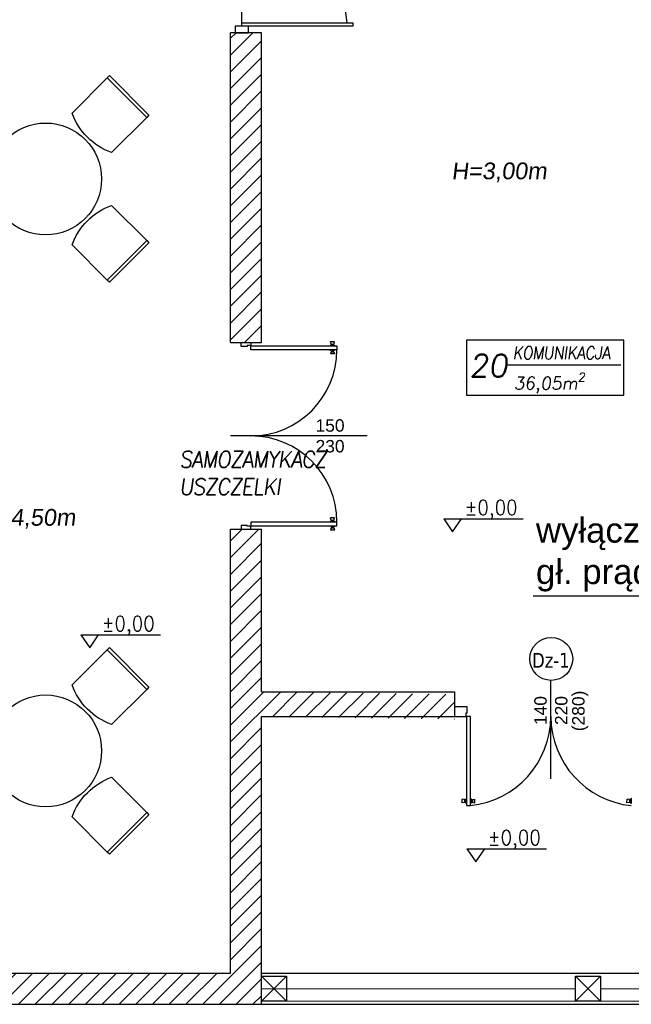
# Model space of a CAD drawing. Header units: millimetres. Extents: x -486876 to 553054, y -140324 to 834178.
# Tile 64 of 155: x -78279 to -73359, y 61495 to 69411. Entities that reach past the tile are written whole.
import ezdxf
from ezdxf.enums import TextEntityAlignment as Align

# ---------------------------------------------------------------- set-up
doc = ezdxf.new("R2010")
doc.units = ezdxf.units.MM
doc.linetypes.add('DASH2', pattern=[0.75, 0.5, -0.25])
for name, color, linetype, lineweight in [('_XREF', 252, 'DASH2', 13), ('XREF$0$okna', 8, 'Continuous', 20), ('XREF$0$ściana nośna', 8, 'Continuous', 30)]:
    doc.layers.add(name, color=color, linetype=linetype, lineweight=lineweight)
for name, color, linetype in [('XREF$0$A-BUD-OP', 8, 'Continuous'), ('XREF$0$DRZWI', 8, 'Continuous'), ('XREF$0$MEBLE', 8, 'Continuous'), ('XREF$0$OPIS', 8, 'Continuous'), ('XREF$0$OPISY', 8, 'Continuous'), ('XREF$0$Ppoż', 20, 'Continuous'), ('XREF$0$WIDOK', 8, 'Continuous'), ('XREF$0$WYMIARY', 9, 'Continuous'), ('XREF$0$WYPEŁNIENIA', 8, 'Continuous')]:
    doc.layers.add(name, color=color, linetype=linetype)
doc.styles.add('XREF$0$APLUS', font='arial.ttf', dxfattribs={"width": 0.6})
doc.styles.add('XREF$0$KOTA', font='SIMPLEX', dxfattribs={"width": 0.9, "height": 25})
doc.styles.add('XREF$0$Standard', font='arial.ttf')
doc.styles.add('XREF$0$Verdana 0.8', font='verdana.ttf', dxfattribs={"width": 0.8})
pattern_1 = [(45, (-52999.899, 13162.694), (-6.7351921, 6.7351921), [])]

# ---------------------------------------------------------------- blocks, each defined once
blk = doc.blocks.new('XREF$0$DOOR_plan_072')
at = {"ltscale": 0.3}
for p, q in [((-0.0416, 0.7788), (-0.0416, 0.8121)), ((-0.0416, 0.8121), (0.0416, 0.8121)), ((0.0083, 0.7788), (-0.0416, 0.7788)), ((0.0416, 0.7871), (0.0083, 0.7871)), ((0.0083, 0.7871), (0.0083, 0.7788)), ((0.0416, 0.8121), (0.0416, 0.7871)), ((0.0416, 0.7497), (0.0416, 0.783)), ((0.0416, 0.783), (0.7901, 0.783)), ((0.7901, 0.783), (0.7901, 0.7497)), ((0.7901, 0.7497), (0.0416, 0.7497)), ((0.0416, -0.7474), (0.0416, -0.7806)), ((0.7901, -0.7474), (0.0416, -0.7474)), ((0.7901, -0.7806), (0.7901, -0.7474)), ((0.0083, -0.7765), (-0.0416, -0.7765)), ((-0.0416, -0.7765), (-0.0416, -0.8098)), ((-0.0416, -0.8098), (0.0416, -0.8098)), ((0.0083, -0.7848), (0.0083, -0.7765)), ((0.0416, -0.7848), (0.0083, -0.7848)), ((0.0416, -0.7806), (0.7901, -0.7806)), ((0.0416, -0.8098), (0.0416, -0.7848))]:
    blk.add_line(p, q, dxfattribs=at)
for p, q in [((0.7297, 0.7841), (0.7396, 0.7894)), ((0.7297, 0.7841), (0.7733, 0.7844)), ((0.7297, 0.7828), (0.7297, 0.7841)), ((0.7678, 0.8194), (0.7347, 0.8192)), ((0.7388, 0.7994), (0.7347, 0.8192)), ((0.7441, 0.7994), (0.7388, 0.7994)), ((0.7422, 0.7928), (0.7395, 0.7927)), ((0.7396, 0.7894), (0.7395, 0.7927)), ((0.7396, 0.7894), (0.7634, 0.7896)), ((0.7422, 0.7928), (0.7422, 0.7961)), ((0.7441, 0.7961), (0.7422, 0.7961)), ((0.7422, 0.7928), (0.7607, 0.7929)), ((0.7441, 0.7994), (0.7587, 0.7995)), ((0.7441, 0.7961), (0.7441, 0.7994)), ((0.7441, 0.7961), (0.7587, 0.7962)), ((0.7587, 0.7995), (0.764, 0.7995)), ((0.7587, 0.7962), (0.7587, 0.7995)), ((0.7587, 0.7962), (0.7607, 0.7962)), ((0.7607, 0.7929), (0.7607, 0.7962)), ((0.7607, 0.7929), (0.7634, 0.7929)), ((0.7634, 0.7896), (0.7634, 0.7929)), ((0.7733, 0.7844), (0.7634, 0.7896)), ((0.764, 0.7995), (0.7678, 0.8194)), ((0.7733, 0.783), (0.7733, 0.7844)), ((0.7297, 0.7499), (0.7297, 0.7486)), ((0.7297, 0.7486), (0.7733, 0.7483)), ((0.7297, 0.7486), (0.7396, 0.7432)), ((0.7388, 0.7333), (0.7347, 0.7135)), ((0.7678, 0.7133), (0.7347, 0.7135)), ((0.7441, 0.7333), (0.7388, 0.7333)), ((0.7396, 0.7432), (0.7395, 0.7399)), ((0.7422, 0.7399), (0.7395, 0.7399)), ((0.7396, 0.7432), (0.7634, 0.7431)), ((0.7422, 0.7399), (0.7607, 0.7398)), ((0.7422, 0.7399), (0.7422, 0.7366)), ((0.7441, 0.7366), (0.7422, 0.7366)), ((0.7441, 0.7366), (0.7587, 0.7365)), ((0.7441, 0.7366), (0.7441, 0.7333)), ((0.7441, 0.7333), (0.7587, 0.7332)), ((0.7587, 0.7365), (0.7587, 0.7332)), ((0.7587, 0.7365), (0.7607, 0.7365)), ((0.7587, 0.7332), (0.764, 0.7331)), ((0.7607, 0.7398), (0.7634, 0.7398)), ((0.7607, 0.7398), (0.7607, 0.7365)), ((0.7733, 0.7483), (0.7634, 0.7431)), ((0.7634, 0.7431), (0.7634, 0.7398)), ((0.764, 0.7331), (0.7678, 0.7133)), ((0.7733, 0.7496), (0.7733, 0.7483)), ((0.7297, -0.7463), (0.7396, -0.7409)), ((0.7297, -0.7463), (0.7733, -0.746)), ((0.7297, -0.7476), (0.7297, -0.7463)), ((0.7678, -0.7109), (0.7347, -0.7112)), ((0.7388, -0.731), (0.7347, -0.7112)), ((0.7441, -0.731), (0.7388, -0.731)), ((0.7396, -0.7409), (0.7395, -0.7376)), ((0.7422, -0.7376), (0.7395, -0.7376)), ((0.7396, -0.7409), (0.7634, -0.7407)), ((0.7422, -0.7376), (0.7422, -0.7343)), ((0.7441, -0.7343), (0.7422, -0.7343)), ((0.7422, -0.7376), (0.7607, -0.7375)), ((0.7441, -0.731), (0.7587, -0.7309)), ((0.7441, -0.7343), (0.7441, -0.731)), ((0.7441, -0.7343), (0.7587, -0.7342)), ((0.7587, -0.7309), (0.764, -0.7308)), ((0.7587, -0.7342), (0.7587, -0.7309)), ((0.7587, -0.7342), (0.7607, -0.7341)), ((0.7607, -0.7375), (0.7607, -0.7341)), ((0.7607, -0.7375), (0.7634, -0.7374)), ((0.7634, -0.7407), (0.7634, -0.7374)), ((0.7733, -0.746), (0.7634, -0.7407)), ((0.764, -0.7308), (0.7678, -0.7109)), ((0.7733, -0.7473), (0.7733, -0.746)), ((0.7297, -0.7804), (0.7297, -0.7818)), ((0.7297, -0.7818), (0.7733, -0.7821)), ((0.7297, -0.7818), (0.7396, -0.7871)), ((0.7388, -0.797), (0.7347, -0.8169)), ((0.7678, -0.8171), (0.7347, -0.8169)), ((0.7441, -0.7971), (0.7388, -0.797)), ((0.7396, -0.7871), (0.7395, -0.7904)), ((0.7422, -0.7904), (0.7395, -0.7904)), ((0.7396, -0.7871), (0.7634, -0.7873)), ((0.7422, -0.7904), (0.7607, -0.7906)), ((0.7422, -0.7904), (0.7422, -0.7938)), ((0.7441, -0.7938), (0.7422, -0.7938)), ((0.7441, -0.7938), (0.7587, -0.7939)), ((0.7441, -0.7938), (0.7441, -0.7971)), ((0.7441, -0.7971), (0.7587, -0.7972)), ((0.7587, -0.7939), (0.7587, -0.7972)), ((0.7587, -0.7939), (0.7607, -0.7939)), ((0.7587, -0.7972), (0.764, -0.7972)), ((0.7607, -0.7906), (0.7634, -0.7906)), ((0.7607, -0.7906), (0.7607, -0.7939)), ((0.7733, -0.7821), (0.7634, -0.7873)), ((0.7634, -0.7873), (0.7634, -0.7906)), ((0.764, -0.7972), (0.7678, -0.8171)), ((0.7733, -0.7807), (0.7733, -0.7821))]:
    blk.add_line(p, q)
for centre, start, end in [((0.0416, 0.7497), 270, 0), ((0.0416, -0.7474), 0, 90)]:
    blk.add_arc(centre, 0.7485, start, end, dxfattribs=at)
blk = doc.blocks.new('XREF$0$KOTA_R3')
at = {"layer": 'XREF$0$A-BUD-OP'}
blk.add_line((-279.4, -2136.8), (-172.7, -2136.8), dxfattribs=at)
blk.add_lwpolyline([(-279.4, -2136.8), (-267.5, -2154.3), (-255.5, -2136.8)], dxfattribs=at)
at = {"layer": 'XREF$0$A-BUD-OP', "style": 'XREF$0$KOTA', "width": 0.9}
for p, height in [((-251.3, -2131.6), 20), ((-251.3, -2153.3), 14)]:
    blk.add_attdef('KOTA', p, '', height=height, dxfattribs=at)
blk = doc.blocks.new('XREF')
at = {"layer": 'XREF$0$WYPEŁNIENIA'}
h = blk.add_hatch(dxfattribs=at)
h.set_pattern_fill('ANSI31', color=256, scale=3)
h.set_pattern_definition(pattern_1)
h.paths.add_polyline_path([(3556.78, 10801.78), (3507.62, 10801.78), (3507.62, 10786.78), (3556.78, 10786.78)])
h.paths.add_polyline_path([(3580.36, 10801.78), (3556.78, 10801.78), (3556.78, 10786.78), (3580.36, 10786.78)])
h.paths.add_polyline_path([(3900.02, 10651.78), (3796.56, 10651.78), (3796.56, 10666.78), (3766.56, 10666.78), (3766.56, 10651.78), (3724.56, 10651.78), (3724.56, 10611.78), (3766.56, 10611.78), (3766.56, 10496.78), (3709.56, 10496.78), (3709.56, 10471.78), (3766.56, 10471.78), (3766.56, 10606.94), (3796.56, 10606.94), (3796.56, 10466.78), (3796.56, 10476.78), (3796.56, 10476.78), (3796.56, 10611.78), (3900.02, 10611.78)])
h.paths.add_polyline_path([(3599.56, 10496.78), (3514.68, 10496.78), (3514.68, 10471.78), (3551.56, 10471.78), (3551.56, 10024.04), (3539.56, 10024.04), (3539.56, 9984.04), (3566.56, 9984.04), (3566.56, 10471.78), (3599.56, 10471.78)])
h.paths.add_polyline_path([(4136.56, 9911.78), (4126.56, 9911.78), (4126.56, 9971.94), (4126.56, 10361.95), (4096.56, 10361.95), (4096.56, 10346.78), (4096.56, 10131.78), (3896.56, 10131.78), (3896.56, 10170.11), (3796.56, 10170.11), (3796.56, 10176.78), (3766.56, 10176.78), (3766.56, 10058.38), (3796.56, 10058.38), (3796.56, 10096.78), (3886.56, 10096.78), (3886.56, 10106.78), (4096.56, 10106.78), (4096.56, 9971.94), (4096.56, 9911.78), (3771.56, 9911.78), (3771.56, 9779.12), (3796.56, 9779.12), (3796.56, 9816.78), (3886.56, 9816.78), (3886.56, 9881.78), (4016.56, 9881.78), (4016.56, 9851.78), (4061.56, 9851.78), (4061.56, 9881.78), (4136.56, 9881.78)])
h.paths.add_polyline_path([(3817.24, 9855.2), (3831.24, 9855.2), (3831.24, 9841.2), (3817.24, 9841.2)], flags=16)
h.paths.add_polyline_path([(3840.64, 9855.2), (3854.64, 9855.2), (3854.64, 9841.2), (3840.64, 9841.2)], flags=16)
h.paths.add_polyline_path([(3817.24, 10127.11), (3817.24, 10141.11), (3831.24, 10141.11), (3831.24, 10127.11)], flags=16)
edge = h.paths.add_edge_path(flags=0)
edge.add_arc((3824.24, 10134.11), 7, 0, 360)
h.paths.add_polyline_path([(3840.64, 10127.11), (3840.64, 10141.11), (3854.64, 10141.11), (3854.64, 10127.11)], flags=16)
h.paths.add_polyline_path([(3817.24, 10147.81), (3817.24, 10161.81), (3831.24, 10161.81), (3831.24, 10147.81)], flags=16)
h.paths.add_polyline_path([(3840.64, 10147.81), (3840.64, 10161.81), (3854.64, 10161.81), (3854.64, 10147.81)], flags=16)
h.paths.add_polyline_path([(3802.73, 10317.13), (3796.56, 10317.13), (3796.56, 10305.13), (3803.04, 10305.13)], flags=17)
h.paths.add_polyline_path([(3802.12, 10317.13), (3800.7, 10317.13), (3802.73, 10305.13), (3802.73, 10315.74)], flags=16)
h = blk.add_hatch(dxfattribs=at)
h.set_pattern_fill('ANSI31', color=256, scale=3)
h.set_pattern_definition(pattern_1)
h.paths.add_polyline_path([(2558.56, 10304.91), (2546.56, 10304.91), (2546.56, 10206.27), (2556.56, 10206.27), (2558.56, 10206.27)])
h.paths.add_polyline_path([(2558.56, 10106.27), (2546.56, 10106.27), (2546.56, 10024.04), (2558.56, 10024.04)])
h.paths.add_polyline_path([(2161.56, 9779.12), (2121.56, 9779.12), (2121.56, 9694.37), (2161.56, 9694.37)])
h.paths.add_polyline_path([(2161.56, 9424.37), (2121.56, 9424.37), (2121.56, 9247.17), (1876.56, 9247.17), (1846.56, 9247.17), (1846.56, 9224.37), (2134.58, 9224.37), (2134.58, 9090.15), (2519.93, 9090.15), (2519.93, 9115.15), (2161.56, 9115.15)])
h.paths.add_polyline_path([(1876.56, 9441.47), (1846.56, 9441.47), (1846.56, 9404.47), (1876.56, 9404.47)])
h.paths.add_polyline_path([(1876.56, 9715.37), (1846.56, 9715.37), (1846.56, 9678.37), (1876.56, 9678.37)])
h.paths.add_polyline_path([(2699.1, 9115.15), (2648.93, 9115.15), (2648.93, 9090.15), (2699.1, 9090.15)])
h.paths.add_polyline_path([(2878.28, 9115.15), (2833.43, 9115.15), (2833.43, 9090.15), (2878.28, 9090.15)])
h.paths.add_polyline_path([(3386.56, 9321.43), (3541.76, 9319.38), (3541.76, 9339.38), (3386.56, 9341.43), (3386.56, 9472.15), (3361.56, 9472.15), (3361.56, 9115.15), (3007.28, 9115.15), (3007.28, 9090.15), (3386.56, 9090.15)])
h.paths.add_polyline_path([(3386.56, 9779.12), (3361.56, 9779.12), (3361.56, 9622.15), (3386.56, 9622.15)])
h.paths.add_polyline_path([(3386.56, 9871.31), (3361.56, 9871.31), (3361.56, 9779.12), (3386.56, 9779.12)])
h.paths.add_polyline_path([(3409.56, 10024.04), (3386.56, 10024.04), (3386.56, 10471.78), (3409.68, 10471.78), (3409.68, 10496.78), (3386.56, 10496.78), (3386.56, 10611.78), (3447.56, 10611.78), (3447.56, 10651.78), (3326.56, 10651.78), (3326.56, 10611.78), (3361.56, 10611.78), (3361.56, 10024.04), (3167, 10024.04), (3167, 9984.04), (3361.56, 9984.04), (3361.56, 9971.31), (3386.56, 9971.31), (3386.56, 9984.04), (3409.56, 9984.04)])
h.paths.add_polyline_path([(3221.56, 10651.78), (3201.56, 10651.78), (3201.56, 10666.78), (3176.56, 10666.78), (3176.56, 10322.95), (3201.56, 10322.95), (3201.56, 10611.78), (3221.56, 10611.78)])
h.paths.add_polyline_path([(2666.56, 10481.33), (2666.56, 10497.95), (2646.56, 10497.95), (2646.56, 10392.95), (2666.56, 10392.95)])
h.paths.add_polyline_path([(2833.43, 10649.37), (2666.56, 10649.37), (2666.56, 10637.37), (2833.43, 10637.37)])
h.paths.add_polyline_path([(2896.56, 10649.37), (2833.56, 10649.37), (2833.56, 10589.37), (2896.56, 10589.37)])
h.paths.add_polyline_path([(2896.56, 10649.37), (2884.56, 10649.37)])
h.paths.add_polyline_path([(3055.46, 10649.37), (2896.56, 10649.37), (2896.56, 10637.37), (3055.46, 10637.37)])
h.paths.add_polyline_path([(3033.87, 10637.37), (3021.87, 10637.37), (3021.87, 10496.71), (3033.87, 10496.71)])
h.paths.add_polyline_path([(3176.56, 10649.37), (3155.46, 10649.37), (3155.46, 10637.37), (3176.56, 10637.37)])
h.paths.add_polyline_path([(2806.56, 10316.91), (2666.56, 10316.91), (2666.56, 10304.91), (2794.56, 10304.91), (2794.56, 10223.94), (2806.56, 10223.94)])
at = {"layer": 'XREF$0$DRZWI'}
for p, q in [((3370.67, 9877.93), (3370.67, 9966.01)), ((3471.43, 9547.15), (3361.54, 9547.15)), ((3619.3, 9271.39), (3619.3, 9350.59)), ((3551.83, 9329.38), (3541.76, 9329.38)), ((3551.83, 9324.61), (3551.83, 9329.38)), ((3541.76, 9321.43), (3551.03, 9321.43)), ((3551.03, 9321.43), (3551.03, 9324.61)), ((3551.03, 9324.61), (3551.83, 9324.61)), ((3554.61, 9321.43), (3551.43, 9321.43)), ((3551.43, 9321.43), (3551.43, 9249.9)), ((3554.61, 9249.9), (3554.61, 9321.43)), ((3547.95, 9252.03), (3547.97, 9255.19)), ((3549.86, 9254.8), (3547.97, 9255.19)), ((3549.86, 9254.29), (3549.85, 9252.9)), ((3549.86, 9254.29), (3549.86, 9254.8)), ((3550.17, 9254.29), (3549.86, 9254.29)), ((3550.17, 9254.29), (3550.18, 9254.48)), ((3550.17, 9254.29), (3550.17, 9252.9)), ((3550.49, 9254.48), (3550.18, 9254.48)), ((3550.49, 9254.48), (3550.48, 9252.71)), ((3550.81, 9254.73), (3550.49, 9254.73)), ((3550.49, 9254.48), (3550.49, 9254.73)), ((3550.81, 9254.73), (3550.79, 9252.45)), ((3551.32, 9255.67), (3550.81, 9254.73)), ((3551.32, 9255.67), (3551.29, 9251.5)), ((3551.45, 9255.67), (3551.32, 9255.67)), ((3554.59, 9255.67), (3554.71, 9255.67)), ((3554.71, 9255.67), (3554.74, 9251.5)), ((3554.71, 9255.67), (3555.23, 9254.73)), ((3555.23, 9254.73), (3555.24, 9252.45)), ((3555.23, 9254.73), (3555.54, 9254.73)), ((3555.54, 9254.48), (3555.54, 9254.73)), ((3555.54, 9254.48), (3555.56, 9252.71)), ((3555.54, 9254.48), (3555.86, 9254.48)), ((3555.86, 9254.29), (3555.86, 9254.48)), ((3555.86, 9254.29), (3555.87, 9252.9)), ((3555.86, 9254.29), (3556.18, 9254.29)), ((3556.17, 9254.8), (3558.07, 9255.19)), ((3556.18, 9254.29), (3556.17, 9254.8)), ((3556.18, 9254.29), (3556.19, 9252.9)), ((3558.09, 9252.03), (3558.07, 9255.19)), ((3680.5, 9252.03), (3680.52, 9255.19)), ((3682.42, 9254.8), (3680.52, 9255.19)), ((3682.41, 9254.29), (3682.4, 9252.9)), ((3682.41, 9254.29), (3682.42, 9254.8)), ((3682.73, 9254.29), (3682.41, 9254.29)), ((3682.73, 9254.29), (3682.72, 9252.9)), ((3683.05, 9254.48), (3682.73, 9254.48)), ((3682.73, 9254.29), (3682.73, 9254.48)), ((3683.05, 9254.48), (3683.04, 9252.71)), ((3683.37, 9254.73), (3683.05, 9254.73)), ((3683.05, 9254.48), (3683.05, 9254.73)), ((3683.37, 9254.73), (3683.35, 9252.45)), ((3683.88, 9255.67), (3683.37, 9254.73)), ((3683.88, 9255.67), (3683.85, 9251.5)), ((3684, 9255.67), (3683.88, 9255.67)), ((3549.85, 9252.4), (3547.95, 9252.03)), ((3549.85, 9252.9), (3549.85, 9252.4)), ((3550.17, 9252.9), (3549.85, 9252.9)), ((3550.17, 9252.9), (3550.16, 9252.71)), ((3550.48, 9252.71), (3550.16, 9252.71)), ((3550.48, 9252.71), (3550.48, 9252.45)), ((3550.79, 9252.45), (3550.48, 9252.45)), ((3551.29, 9251.5), (3550.79, 9252.45)), ((3551.42, 9251.5), (3551.29, 9251.5)), ((3551.43, 9249.9), (3554.61, 9249.9)), ((3554.62, 9251.5), (3554.74, 9251.5)), ((3554.74, 9251.5), (3555.24, 9252.45)), ((3555.24, 9252.45), (3555.56, 9252.45)), ((3555.56, 9252.71), (3555.56, 9252.45)), ((3555.56, 9252.71), (3555.87, 9252.71)), ((3555.87, 9252.9), (3556.19, 9252.9)), ((3555.87, 9252.9), (3555.87, 9252.71)), ((3556.19, 9252.9), (3556.19, 9252.4)), ((3556.19, 9252.4), (3558.09, 9252.03)), ((3682.4, 9252.4), (3680.5, 9252.03)), ((3682.4, 9252.9), (3682.4, 9252.4)), ((3682.72, 9252.9), (3682.4, 9252.9)), ((3682.72, 9252.9), (3682.72, 9252.71)), ((3683.04, 9252.71), (3682.72, 9252.71)), ((3683.04, 9252.71), (3683.03, 9252.45)), ((3683.35, 9252.45), (3683.03, 9252.45)), ((3683.85, 9251.5), (3683.35, 9252.45)), ((3683.98, 9251.5), (3683.85, 9251.5))]:
    blk.add_line(p, q, dxfattribs=at)
blk.add_lwpolyline([(3370.67, 9876.6), (3370.67, 9879.25), (3460.05, 9879.25), (3460.05, 9876.6), (3375.97, 9876.6), (3365.38, 9876.6), (3365.38, 9871.31), (3375.97, 9871.31), (3375.97, 9876.6)], dxfattribs=at)
for centre, radius, start, end in [((3363.2, 9871.21), 92.46, 4.98795, 85.36464), ((3547.04, 9321.72), 72.22, 276.01366, 359.77735), ((3691.46, 9321.71), 72.2, 180.21736, 264.05834)]:
    blk.add_arc(centre, radius, start, end, dxfattribs=at)
at = {"layer": 'XREF$0$MEBLE'}
for points in [[(3265.88, 9774.92, -0.222222), (3234.06, 9806.74), (3262.34, 9835.03), (3264.11, 9836.79), (3295.93, 9804.97), (3294.16, 9803.21)], [(3234.06, 9700.67, -0.222222), (3265.88, 9732.49), (3294.16, 9704.21), (3295.93, 9702.44), (3264.11, 9670.62), (3262.34, 9672.39)], [(3265.88, 9315.1, -0.222222), (3234.06, 9346.92), (3262.34, 9375.2), (3264.11, 9376.97), (3295.93, 9345.15), (3294.16, 9343.38)], [(3234.06, 9240.85, -0.222222), (3265.88, 9272.67), (3294.16, 9244.39), (3295.93, 9242.62), (3264.11, 9210.8), (3262.34, 9212.57)]]:
    blk.add_lwpolyline(points, format="xyb", close=True, dxfattribs=at)
for points in [[(3262.34, 9835.03), (3294.16, 9803.21)], [(3294.16, 9704.21), (3262.34, 9672.39)], [(3262.34, 9375.2), (3294.16, 9343.38)], [(3294.16, 9244.39), (3262.34, 9212.57)]]:
    blk.add_lwpolyline(points, dxfattribs=at)
for centre in [(3212.84, 9753.71), (3212.84, 9293.88)]:
    blk.add_circle(centre, 45, dxfattribs=at)
at = {"layer": 'XREF$0$okna'}
for p, q in [((3639.06, 9102.7), (3386.56, 9102.7)), ((3659.06, 9102.7), (3891.56, 9102.7)), ((3639.06, 9092.7), (3386.56, 9092.7)), ((3659.06, 9092.7), (3891.56, 9092.7))]:
    blk.add_line(p, q, dxfattribs=at)
at = {"layer": 'XREF$0$OPIS'}
blk.add_line((3583.69, 9604.26), (3675.59, 9604.26), dxfattribs=at)
blk.add_lwpolyline([(3677.89, 9624.18), (3551.47, 9624.18), (3551.47, 9580.01), (3677.89, 9580.01)], close=True, dxfattribs=at)
at = {"layer": 'XREF$0$Ppoż'}
blk.add_circle((3619.53, 9367.87), 17.28, dxfattribs=at)
at = {"layer": 'XREF$0$WIDOK'}
for p, q in [((3386.56, 9092.7), (3406.56, 9112.7)), ((3406.56, 9092.7), (3386.56, 9112.7)), ((3639.06, 9092.7), (3659.06, 9112.7)), ((3659.06, 9092.7), (3639.06, 9112.7))]:
    blk.add_line(p, q, dxfattribs=at)
for points in [[(3386.56, 9112.7), (3406.56, 9112.7), (3406.56, 9092.7), (3386.56, 9092.7)], [(3639.06, 9112.7), (3659.06, 9112.7), (3659.06, 9092.7), (3639.06, 9092.7)]]:
    blk.add_lwpolyline(points, close=True, dxfattribs=at)
at = {"layer": 'XREF$0$WYMIARY'}
blk.add_line((3605.04, 9418.47), (3723.87, 9418.47), dxfattribs=at)
at = {"layer": 'XREF$0$ściana nośna'}
for p, q in [((3361.56, 9622.15), (3361.56, 9871.31)), ((3386.56, 9871.31), (3361.56, 9871.31)), ((3386.56, 9622.15), (3386.56, 9871.31)), ((3361.56, 9622.15), (3386.56, 9622.15)), ((3361.56, 9472.15), (3386.56, 9472.15)), ((3361.56, 9115.15), (3361.56, 9472.15)), ((3386.56, 9341.43), (3386.56, 9472.15)), ((3386.56, 9341.43), (3541.76, 9341.43)), ((3541.76, 9341.43), (3541.76, 9321.43)), ((3386.56, 9321.43), (3541.76, 9321.43)), ((3386.56, 9090.15), (3386.56, 9321.43)), ((3007.28, 9115.15), (3361.56, 9115.15)), ((3386.56, 9115.15), (3911.56, 9115.15)), ((3007.28, 9090.15), (3911.56, 9090.15))]:
    blk.add_line(p, q, dxfattribs=at)
at = {"layer": 'XREF$0$DRZWI', "xscale": 92.4881079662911, "yscale": 92.4881079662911, "zscale": 92.4881079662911}
blk.add_blockref('XREF$0$DOOR_plan_072', (3374.06, 9547.04), dxfattribs=at)
at = {"layer": 'XREF$0$OPISY'}
ref = blk.add_blockref('XREF$0$KOTA_R3', (3700.72, 10762.55), dxfattribs=dict(at, xscale=0.6000000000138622, yscale=0.6000000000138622, zscale=0.6000000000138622))
ref.add_attrib('KOTA', '%%p0,00', (3549.94, 9483.58), dxfattribs={"layer": 'XREF$0$A-BUD-OP', "height": 12, "rotation": 0.00032, "style": 'XREF$0$KOTA', "width": 0.9})
ref = blk.add_blockref('XREF$0$KOTA_R3', (3408.78, 10669.24), dxfattribs=dict(at, xscale=0.6000000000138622, yscale=0.6000000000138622, zscale=0.6000000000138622))
ref.add_attrib('KOTA', '%%p0,00', (3258, 9390.27), dxfattribs={"layer": 'XREF$0$A-BUD-OP', "height": 12, "rotation": 0.00032, "style": 'XREF$0$KOTA', "width": 0.9})
ref = blk.add_blockref('XREF$0$KOTA_R3', (3719.4, 10497.17), dxfattribs=dict(at, xscale=0.6000000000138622, yscale=0.6000000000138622, zscale=0.6000000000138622))
ref.add_attrib('KOTA', '%%p0,00', (3568.62, 9218.2), dxfattribs={"layer": 'XREF$0$A-BUD-OP', "height": 12, "rotation": 0.00032, "style": 'XREF$0$KOTA', "width": 0.9})
at = {"style": 'XREF$0$APLUS'}
blk.add_attdef('165', text='', height=12.94, rotation=90, dxfattribs=at).set_placement((5850.28, 4086.91), align=Align.TOP_CENTER)
blk.add_attdef('70', text='', height=12.94, rotation=90, dxfattribs=at).set_placement((5846.74, 4087.03), align=Align.BOTTOM_CENTER)
at = {"layer": 'XREF$0$DRZWI', "insert": (3429.99, 9560.54), "char_height": 10, "attachment_point": 1, "style": 'XREF$0$Standard'}
blk.add_mtext_dynamic_manual_height_columns('150\\P230', width=34.6776, gutter_width=12.5, heights=[0], dxfattribs=at)
at = {"layer": 'XREF$0$DRZWI', "char_height": 10, "attachment_point": 1, "rotation": 90, "style": 'XREF$0$Standard'}
for s, insert in [('140\\P220', (3605.91, 9314.68)), ('(280)', (3636.36, 9309.72))]:
    blk.add_mtext_dynamic_manual_height_columns(s, width=34.6776, gutter_width=12.5, heights=[0], dxfattribs=dict(at, insert=insert))
at = {"layer": 'XREF$0$DRZWI', "style": 'XREF$0$APLUS'}
for tag, height, p in [('90', 10.59, (3968.05, 17970.78)), ('90', 10.59, (4273.69, 17907.63)), ('90', 10.59, (4647.11, 17907.63)), ('90', 10.59, (4995.74, 17907.63)), ('90', 10.59, (5345.01, 17907.63)), ('90', 8.24, (3625.86, 17450.53)), ('90', 8.24, (4282.58, 17436.64)), ('90', 8.24, (4577.82, 17436.64)), ('90', 8.24, (5003.12, 17436.64)), ('90', 8.24, (5300.95, 17436.64)), ('90', 8.24, (5625.63, 17350.96)), ('110', 12.94, (3772.73, 10725.01)), ('100', 12.94, (3763.85, 10003.38)), ('90', 10.59, (3383.41, 9921.97)), ('83', 10.59, (4118.73, 4184.03))]:
    blk.add_attdef(tag, text='', height=height, dxfattribs=at).set_placement(p, align=Align.BOTTOM_CENTER)
for tag, height, p in [('200', 10.59, (3967.95, 17967.89)), ('200', 10.59, (4273.59, 17904.74)), ('200', 10.59, (4647.01, 17904.74)), ('200', 10.59, (4995.64, 17904.74)), ('200', 10.59, (5344.91, 17904.74)), ('200', 8.24, (3625.86, 17448.28)), ('200', 8.24, (4282.58, 17434.39)), ('200', 8.24, (4577.82, 17434.39)), ('200', 8.24, (5003.12, 17434.39)), ('200', 8.24, (5300.95, 17434.39)), ('200', 8.24, (5625.63, 17348.71)), ('210', 12.94, (3772.6, 10721.48)), ('200', 12.94, (3763.85, 9999.84)), ('200', 10.59, (3383.31, 9919.08)), ('178', 10.59, (4118.62, 4181.14))]:
    blk.add_attdef(tag, text='', height=height, dxfattribs=at).set_placement(p, align=Align.TOP_CENTER)
for tag, height, p in [('205', 10.59, (4204.92, 17787.31)), ('210', 10.59, (5722.65, 17787.31)), ('210', 12.94, (4044.07, 17776.19)), ('210', 12.94, (4602.86, 17776.83)), ('210', 12.94, (4951.5, 17776.83)), ('210', 12.94, (5300.98, 17776.83)), ('210', 12.94, (3579.16, 17557.04)), ('210', 12.94, (3935.88, 17557.04)), ('210', 12.94, (4219.13, 17557.04)), ('210', 12.94, (4633.7, 17557.04)), ('210', 12.94, (4958.43, 17557.04)), ('210', 12.94, (5356.84, 17557.04)), ('210', 12.94, (5615.9, 17557.04)), ('200', 11.76, (4716.1, 10187.15)), ('200', 11.76, (4936.97, 10128.95)), ('200', 11.76, (5363.02, 10117.1)), ('210', 13.53, (3475.75, 9987.9)), ('170', 11.76, (4209.38, 4035.73))]:
    blk.add_attdef(tag, text='', height=height, rotation=90, dxfattribs=at).set_placement(p, align=Align.TOP_CENTER)
for tag, height, p in [('100', 10.59, (5719.75, 17787.41)), ('100', 12.94, (4040.53, 17776.32)), ('96', 10.59, (4202.03, 17787.41)), ('100', 12.94, (4599.33, 17776.96)), ('100', 12.94, (4947.96, 17776.96)), ('100', 12.94, (5297.45, 17776.96)), ('100', 12.94, (3575.63, 17557.16)), ('100', 12.94, (3932.34, 17557.16)), ('100', 12.94, (4215.59, 17557.16)), ('100', 12.94, (4630.17, 17557.16)), ('100', 12.94, (4954.89, 17557.16)), ('100', 12.94, (5353.3, 17557.16)), ('100', 12.94, (5612.36, 17557.16)), ('90', 11.76, (4712.89, 10187.26)), ('90', 11.76, (4933.75, 10129.07)), ('90', 11.76, (5359.81, 10117.21)), ('120', 13.53, (3472.06, 9987.9)), ('90', 11.76, (4206.17, 4035.84))]:
    blk.add_attdef(tag, text='', height=height, rotation=90, dxfattribs=at).set_placement(p, align=Align.BOTTOM_CENTER)
at = {"layer": 'XREF$0$OPIS', "ltscale": 1.2, "char_height": 13.44, "width": 367.7213, "attachment_point": 1, "style": 'XREF$0$Standard'}
for s, insert in [('{\\Q7;H=3,00m}', (3539.3, 9766.92)), ('{\\Q7;H=4,50m}', (3160.17, 9488.38))]:
    blk.add_mtext(s, dxfattribs=dict(at, insert=insert))
at = {"layer": 'XREF$0$OPIS', "attachment_point": 1, "style": 'XREF$0$Standard'}
for s, width, gutter_width, insert, char_height in [('\\A1;{\\Fromans|c238;\\Q8;\\W0.9;\\T0.95;KOMUNIKACJA}', 79.0239, 1, (3588.56, 9618.89), 10), ('\\A1;{\\Fromans|c238;\\Q8;20}', 79.0239, 1, (3553.68, 9612.64), 18), ('\\A1;{\\Fromans|c238;\\Q8;36,05m\\H0.7x;\\S2^ ;}', 79.0239, 1, (3589.48, 9597.94), 10), ('wyłącznik \\Pgł. prądu', 198.0129, 12.5, (3607.28, 9481.36), 20)]:
    blk.add_mtext_dynamic_manual_height_columns(s, width=width, gutter_width=gutter_width, heights=[0], dxfattribs=dict(at, insert=insert, char_height=char_height))
at = {"layer": 'XREF$0$Ppoż', "style": 'XREF$0$Verdana 0.8', "width": 0.8}
blk.add_text('Dz-1', height=12, rotation=360, dxfattribs=at).set_placement((3619.26, 9366.69), align=Align.MIDDLE_CENTER)
at = {"layer": 'XREF$0$Ppoż', "insert": (3320.47, 9534.84), "char_height": 13.2, "attachment_point": 1, "style": 'XREF$0$Standard'}
blk.add_mtext_dynamic_manual_height_columns('\\A1;{\\Fromans|c238;\\Q8;\\W0.9;\\T0.95;SAMOZAMYKACZ\\PUSZCZELKI}', width=246.3904, gutter_width=1, heights=[0], dxfattribs=at)

msp = doc.modelspace()

# ---------------------------------------------------------------- block references
at = {"layer": '_XREF', "xscale": 10, "yscale": 10, "zscale": 10}
msp.add_blockref('XREF', (-110198.46986, -29406.42919), dxfattribs=at)

doc.saveas('drawing.dxf')
